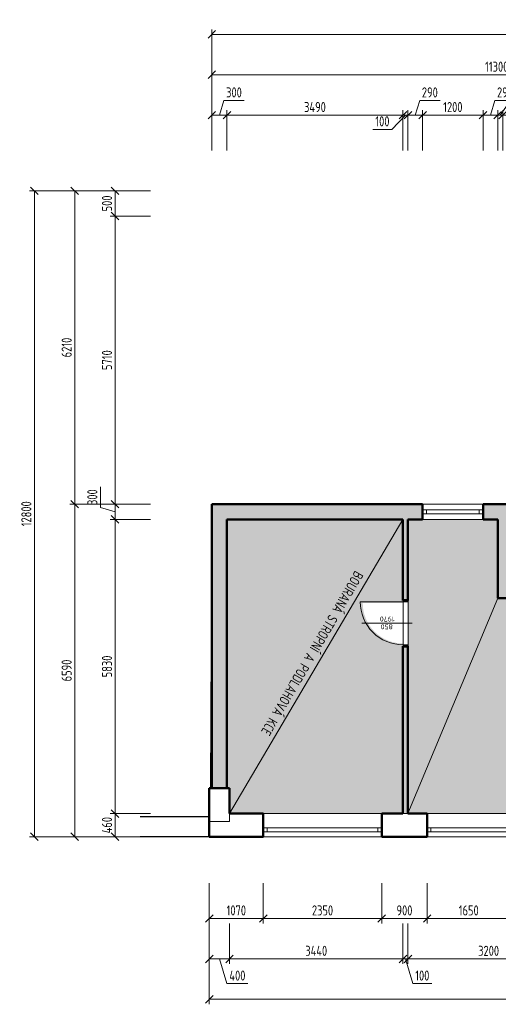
# Model space of a CAD drawing. Header units: millimetres. Extents: x 5450 to 824849, y -109713 to 33478.
# Tile 12 of 21: x 776674 to 786168, y -83835 to -64324. Entities that reach past the tile are written whole.
import ezdxf
from ezdxf.enums import TextEntityAlignment as Align

# ---------------------------------------------------------------- set-up
doc = ezdxf.new("R2010")
doc.units = ezdxf.units.MM
doc.layers.get('Defpoints').update_dxf_attribs({"color": 8})
for name, color, linetype, lineweight, true_color in [('B_pohled', 7, 'Continuous', 18, 0xe07000), ('B_rozhraní', 7, 'Continuous', 13, 0xe07000), ('B_výplně otvorů', 7, 'Continuous', 18, 0xe07000), ('B_řez', 7, 'Continuous', 50, 0xe07000), ('B_šrafy', 7, 'Continuous', 5, 0xe07000)]:
    doc.layers.add(name, color=color, linetype=linetype, lineweight=lineweight, true_color=true_color)
doc.layers.add('S_kóty_100', color=162, linetype='Continuous', lineweight=13)
doc.layers.add('S_tlustá', color=220, linetype='Continuous', lineweight=25)
doc.styles.get("Standard").update_dxf_attribs({"font": 'isocpeur.ttf', "width": 0.75})
doc.dimstyles.new('M 1-100', dxfattribs={"dimscale": 100, "dimtxt": 2, "dimasz": 1.5, "dimexe": 1, "dimexo": 3, "dimgap": 0.6, "dimtad": 1, "dimdec": 0, "dimrnd": 5, "dimdsep": 46, "dimtxsty": 'Standard', "dimblk": 'OBLIQUE', "dimcen": 0.09, "dimclrd": 256, "dimclre": 256, "dimclrt": 256, "dimadec": 0, "dimazin": 0, "dimtfac": 1, "dimtdec": 0, "dimtmove": 1, "dimatfit": 3, "dimldrblk": 'OBLIQUE', "dimfxl": 0, "dimtolj": 1, "dimtzin": 0, "dimlwd": -1, "dimlwe": -1, "dimarcsym": 0})

# ---------------------------------------------------------------- blocks, each defined once
blk = doc.blocks.new('*U14')
at = {"color": 0}
for p, q in [((0, 75), (1650, 75)), ((0, 75), (0, 0)), ((0, 0), (1650, 0)), ((75, 75), (75, 0)), ((1575, 0), (1575, 75)), ((1650, 0), (1650, 75))]:
    blk.add_line(p, q, dxfattribs=at)
blk = doc.blocks.new('*U13')
at = {"color": 0}
for p, q in [((0, 75), (2350, 75)), ((0, 75), (0, 0)), ((0, 0), (2350, 0)), ((75, 75), (75, 0)), ((2275, 0), (2275, 75)), ((2350, 0), (2350, 75))]:
    blk.add_line(p, q, dxfattribs=at)
blk = doc.blocks.new('*U12')
at = {"color": 0}
for p, q in [((0, 75), (1200, 75)), ((0, 75), (0, 0)), ((0, 0), (1200, 0)), ((75, 75), (75, 0)), ((1125, 0), (1125, 75)), ((1200, 0), (1200, 75))]:
    blk.add_line(p, q, dxfattribs=at)
blk = doc.blocks.new('*U284')
for p, q in [((0, -78), (0, 921)), ((-475, 100), (-475, 0)), ((475, 100), (475, 0))]:
    blk.add_line(p, q)
at = {"linetype": 'ByBlock'}
for p, q in [((425, 100), (425, 950)), ((-425, 100), (-475, 100)), ((-425, 0), (-475, 0)), ((-425, 100), (-425, 0)), ((425, 0), (425, 100)), ((475, 100), (425, 100)), ((475, 0), (425, 0))]:
    blk.add_line(p, q, dxfattribs=at)
at = {"linetype": 'Continuous'}
for p, q in [((425, 100), (-425, 100)), ((425, 0), (-425, 0))]:
    blk.add_line(p, q, dxfattribs=at)
at = {"linetype": 'ByBlock'}
blk.add_arc((425, 100), 850, 90, 180, dxfattribs=at)
at = {"flags": 8}
blk.add_attdef('SIRKA', text='', height=100, rotation=90, dxfattribs=at).set_placement((13, 423), align=Align.BOTTOM_CENTER)
blk.add_attdef('VYSKA', text='', height=100, rotation=90, dxfattribs=at).set_placement((35, 415), align=Align.TOP_CENTER)
blk = doc.blocks.new('_Oblique')
at = {"color": 0, "linetype": 'ByBlock', "lineweight": -2}
blk.add_line((-0.5, -0.5), (0.5, 0.5), dxfattribs=at)
blk = doc.blocks.new('*D172')
at = {"layer": 'Defpoints', "color": 0, "lineweight": 18, "transparency": 16777216}
for p in [(784756, -80515), (786406, -80515), (784756, -82135)]:
    blk.add_point(p, dxfattribs=at)
at = {"layer": 'S_kóty_100', "transparency": 16777216}
for p, q in [((784756, -81435), (784756, -82235)), ((786406, -81435), (786406, -82235)), ((786406, -82135), (784756, -82135))]:
    blk.add_line(p, q, dxfattribs=at)
at = {"layer": 'S_kóty_100', "transparency": 16777216, "xscale": 150, "yscale": 150, "zscale": 150, "rotation": 180}
blk.add_blockref('_Oblique', (784756, -82135), dxfattribs=at)
at = {"layer": 'S_kóty_100', "transparency": 16777216, "xscale": 150, "yscale": 150, "zscale": 150}
blk.add_blockref('_Oblique', (786406, -82135), dxfattribs=at)
at = {"layer": 'S_kóty_100', "transparency": 16777216, "insert": (785581, -81975), "char_height": 200, "attachment_point": 5}
blk.add_mtext('\\A1;1650', dxfattribs=at)
blk = doc.blocks.new('*D173')
at = {"layer": 'Defpoints', "color": 0, "lineweight": 18, "transparency": 16777216}
for p in [(783856, -80515), (784756, -80515), (783856, -82135)]:
    blk.add_point(p, dxfattribs=at)
at = {"layer": 'S_kóty_100', "transparency": 16777216}
for p, q in [((783856, -81435), (783856, -82235)), ((784756, -81435), (784756, -82235)), ((784756, -82135), (783856, -82135))]:
    blk.add_line(p, q, dxfattribs=at)
at = {"layer": 'S_kóty_100', "transparency": 16777216, "xscale": 150, "yscale": 150, "zscale": 150, "rotation": 180}
blk.add_blockref('_Oblique', (783856, -82135), dxfattribs=at)
at = {"layer": 'S_kóty_100', "transparency": 16777216, "xscale": 150, "yscale": 150, "zscale": 150}
blk.add_blockref('_Oblique', (784756, -82135), dxfattribs=at)
at = {"layer": 'S_kóty_100', "transparency": 16777216, "insert": (784306, -81975), "char_height": 200, "attachment_point": 5}
blk.add_mtext('\\A1;900', dxfattribs=at)
blk = doc.blocks.new('*D174')
at = {"layer": 'Defpoints', "color": 0, "lineweight": 18, "transparency": 16777216}
for p in [(781506, -80515), (783856, -80515), (781506, -82135)]:
    blk.add_point(p, dxfattribs=at)
at = {"layer": 'S_kóty_100', "transparency": 16777216}
for p, q in [((781506, -81435), (781506, -82235)), ((783856, -81435), (783856, -82235)), ((783856, -82135), (781506, -82135))]:
    blk.add_line(p, q, dxfattribs=at)
at = {"layer": 'S_kóty_100', "transparency": 16777216, "xscale": 150, "yscale": 150, "zscale": 150, "rotation": 180}
blk.add_blockref('_Oblique', (781506, -82135), dxfattribs=at)
at = {"layer": 'S_kóty_100', "transparency": 16777216, "xscale": 150, "yscale": 150, "zscale": 150}
blk.add_blockref('_Oblique', (783856, -82135), dxfattribs=at)
at = {"layer": 'S_kóty_100', "transparency": 16777216, "insert": (782681, -81975), "char_height": 200, "attachment_point": 5}
blk.add_mtext('\\A1;2350', dxfattribs=at)
blk = doc.blocks.new('*D175')
at = {"layer": 'Defpoints', "color": 0, "lineweight": 18, "transparency": 16777216}
for p in [(780436, -80515), (781506, -80515), (780436, -82135)]:
    blk.add_point(p, dxfattribs=at)
at = {"layer": 'S_kóty_100', "transparency": 16777216}
for p, q in [((780436, -81435), (780436, -82235)), ((781506, -81435), (781506, -82235)), ((781506, -82135), (780436, -82135))]:
    blk.add_line(p, q, dxfattribs=at)
at = {"layer": 'S_kóty_100', "transparency": 16777216, "xscale": 150, "yscale": 150, "zscale": 150, "rotation": 180}
blk.add_blockref('_Oblique', (780436, -82135), dxfattribs=at)
at = {"layer": 'S_kóty_100', "transparency": 16777216, "xscale": 150, "yscale": 150, "zscale": 150}
blk.add_blockref('_Oblique', (781506, -82135), dxfattribs=at)
at = {"layer": 'S_kóty_100', "transparency": 16777216, "insert": (780971, -81975), "char_height": 200, "attachment_point": 5}
blk.add_mtext('\\A1;1070', dxfattribs=at)
blk = doc.blocks.new('*D182')
at = {"layer": 'Defpoints', "color": 0, "lineweight": 18, "transparency": 16777216}
for p in [(784376, -80055), (787576, -80055), (784376, -82935)]:
    blk.add_point(p, dxfattribs=at)
at = {"layer": 'S_kóty_100', "transparency": 16777216}
for p, q in [((784376, -82235), (784376, -83035)), ((787576, -82235), (787576, -83035)), ((787576, -82935), (784376, -82935))]:
    blk.add_line(p, q, dxfattribs=at)
at = {"layer": 'S_kóty_100', "transparency": 16777216, "xscale": 150, "yscale": 150, "zscale": 150, "rotation": 180}
blk.add_blockref('_Oblique', (784376, -82935), dxfattribs=at)
at = {"layer": 'S_kóty_100', "transparency": 16777216, "xscale": 150, "yscale": 150, "zscale": 150}
blk.add_blockref('_Oblique', (787576, -82935), dxfattribs=at)
at = {"layer": 'S_kóty_100', "transparency": 16777216, "insert": (785976, -82775), "char_height": 200, "attachment_point": 5}
blk.add_mtext('\\A1;3200', dxfattribs=at)
blk = doc.blocks.new('*D183')
at = {"layer": 'Defpoints', "color": 0, "lineweight": 18, "transparency": 16777216}
for p in [(784276, -80055), (784376, -80055), (784276, -82935)]:
    blk.add_point(p, dxfattribs=at)
at = {"layer": 'S_kóty_100', "transparency": 16777216}
for p, q in [((784276, -82235), (784276, -83035)), ((784376, -82235), (784376, -83035)), ((784276, -82935), (784126, -82935)), ((784376, -82935), (784276, -82935)), ((784376, -82935), (784276, -82935)), ((784326, -82935), (784473, -83425)), ((784376, -82935), (784526, -82935)), ((784473, -83425), (784848, -83425))]:
    blk.add_line(p, q, dxfattribs=at)
at = {"layer": 'S_kóty_100', "transparency": 16777216, "xscale": 150, "yscale": 150, "zscale": 150}
blk.add_blockref('_Oblique', (784276, -82935), dxfattribs=at)
at = {"layer": 'S_kóty_100', "transparency": 16777216, "xscale": 150, "yscale": 150, "zscale": 150, "rotation": 180}
blk.add_blockref('_Oblique', (784376, -82935), dxfattribs=at)
at = {"layer": 'S_kóty_100', "transparency": 16777216, "insert": (784660, -83265), "char_height": 200, "attachment_point": 5}
blk.add_mtext('\\A1;100', dxfattribs=at)
blk = doc.blocks.new('*D184')
at = {"layer": 'Defpoints', "color": 0, "lineweight": 18, "transparency": 16777216}
for p in [(780836, -80055), (784276, -80055), (780836, -82935)]:
    blk.add_point(p, dxfattribs=at)
at = {"layer": 'S_kóty_100', "transparency": 16777216}
for p, q in [((780836, -82235), (780836, -83035)), ((784276, -82235), (784276, -83035)), ((784276, -82935), (780836, -82935))]:
    blk.add_line(p, q, dxfattribs=at)
at = {"layer": 'S_kóty_100', "transparency": 16777216, "xscale": 150, "yscale": 150, "zscale": 150, "rotation": 180}
blk.add_blockref('_Oblique', (780836, -82935), dxfattribs=at)
at = {"layer": 'S_kóty_100', "transparency": 16777216, "xscale": 150, "yscale": 150, "zscale": 150}
blk.add_blockref('_Oblique', (784276, -82935), dxfattribs=at)
at = {"layer": 'S_kóty_100', "transparency": 16777216, "insert": (782556, -82775), "char_height": 200, "attachment_point": 5}
blk.add_mtext('\\A1;3440', dxfattribs=at)
blk = doc.blocks.new('*D185')
at = {"layer": 'Defpoints', "color": 0, "lineweight": 18, "transparency": 16777216}
for p in [(780836, -80055), (780436, -80515), (780436, -82935)]:
    blk.add_point(p, dxfattribs=at)
at = {"layer": 'S_kóty_100', "transparency": 16777216}
for p, q in [((780436, -82235), (780436, -83035)), ((780836, -82235), (780836, -83035)), ((780836, -82935), (780436, -82935)), ((780636, -82935), (780783, -83425)), ((780783, -83425), (781203, -83425))]:
    blk.add_line(p, q, dxfattribs=at)
at = {"layer": 'S_kóty_100', "transparency": 16777216, "xscale": 150, "yscale": 150, "zscale": 150, "rotation": 180}
blk.add_blockref('_Oblique', (780436, -82935), dxfattribs=at)
at = {"layer": 'S_kóty_100', "transparency": 16777216, "xscale": 150, "yscale": 150, "zscale": 150}
blk.add_blockref('_Oblique', (780836, -82935), dxfattribs=at)
at = {"layer": 'S_kóty_100', "transparency": 16777216, "insert": (780993, -83265), "char_height": 200, "attachment_point": 5}
blk.add_mtext('\\A1;400', dxfattribs=at)
blk = doc.blocks.new('*D186')
at = {"layer": 'Defpoints', "color": 0, "lineweight": 18, "transparency": 16777216}
for p in [(780436, -80515), (795636, -80515), (780436, -83735)]:
    blk.add_point(p, dxfattribs=at)
at = {"layer": 'S_kóty_100', "transparency": 16777216}
for p, q in [((780436, -83035), (780436, -83835)), ((795636, -83035), (795636, -83835)), ((795636, -83735), (780436, -83735))]:
    blk.add_line(p, q, dxfattribs=at)
at = {"layer": 'S_kóty_100', "transparency": 16777216, "xscale": 150, "yscale": 150, "zscale": 150, "rotation": 180}
blk.add_blockref('_Oblique', (780436, -83735), dxfattribs=at)
at = {"layer": 'S_kóty_100', "transparency": 16777216, "xscale": 150, "yscale": 150, "zscale": 150}
blk.add_blockref('_Oblique', (795636, -83735), dxfattribs=at)
at = {"layer": 'S_kóty_100', "transparency": 16777216, "insert": (788036, -83575), "char_height": 200, "attachment_point": 5}
blk.add_mtext('\\A1;15200', dxfattribs=at)
blk = doc.blocks.new('*D187')
at = {"layer": 'Defpoints', "color": 0, "lineweight": 18, "transparency": 16777216}
for p in [(778566, -80055), (780836, -80055), (780436, -80515)]:
    blk.add_point(p, dxfattribs=at)
at = {"layer": 'S_kóty_100', "transparency": 16777216}
for p, q in [((779266, -80055), (778466, -80055)), ((778566, -80515), (778566, -80055)), ((779266, -80515), (778466, -80515))]:
    blk.add_line(p, q, dxfattribs=at)
at = {"layer": 'S_kóty_100', "transparency": 16777216, "xscale": 150, "yscale": 150, "zscale": 150}
for p, rotation in [((778566, -80055), 90), ((778566, -80515), 270)]:
    blk.add_blockref('_Oblique', p, dxfattribs=dict(at, rotation=rotation))
at = {"layer": 'S_kóty_100', "transparency": 16777216, "insert": (778406, -80285), "char_height": 200, "attachment_point": 5, "rotation": 90}
blk.add_mtext('\\A1;460', dxfattribs=at)
blk = doc.blocks.new('*D188')
at = {"layer": 'Defpoints', "color": 0, "lineweight": 18, "transparency": 16777216}
for p in [(778566, -74225), (780786, -74225), (780836, -80055)]:
    blk.add_point(p, dxfattribs=at)
at = {"layer": 'S_kóty_100', "transparency": 16777216}
for p, q in [((779266, -74225), (778466, -74225)), ((778566, -80055), (778566, -74225)), ((779266, -80055), (778466, -80055))]:
    blk.add_line(p, q, dxfattribs=at)
at = {"layer": 'S_kóty_100', "transparency": 16777216, "xscale": 150, "yscale": 150, "zscale": 150}
for p, rotation in [((778566, -74225), 90), ((778566, -80055), 270)]:
    blk.add_blockref('_Oblique', p, dxfattribs=dict(at, rotation=rotation))
at = {"layer": 'S_kóty_100', "transparency": 16777216, "insert": (778406, -77140), "char_height": 200, "attachment_point": 5, "rotation": 90}
blk.add_mtext('\\A1;5830', dxfattribs=at)
blk = doc.blocks.new('*D189')
at = {"layer": 'Defpoints', "color": 0, "lineweight": 18, "transparency": 16777216}
for p in [(778566, -73925), (780486, -73925), (780786, -74225)]:
    blk.add_point(p, dxfattribs=at)
at = {"layer": 'S_kóty_100', "transparency": 16777216}
for p, q in [((778276, -73988), (778276, -73583)), ((779266, -73925), (778466, -73925)), ((778566, -74225), (778566, -73925)), ((778566, -74075), (778276, -73988)), ((779266, -74225), (778466, -74225))]:
    blk.add_line(p, q, dxfattribs=at)
at = {"layer": 'S_kóty_100', "transparency": 16777216, "xscale": 150, "yscale": 150, "zscale": 150}
for p, rotation in [((778566, -73925), 90), ((778566, -74225), 270)]:
    blk.add_blockref('_Oblique', p, dxfattribs=dict(at, rotation=rotation))
at = {"layer": 'S_kóty_100', "transparency": 16777216, "insert": (778116, -73785), "char_height": 200, "attachment_point": 5, "rotation": 90}
blk.add_mtext('\\A1;300', dxfattribs=at)
blk = doc.blocks.new('*D190')
at = {"layer": 'Defpoints', "color": 0, "lineweight": 18, "transparency": 16777216}
for p in [(778566, -68215), (793286, -68215), (780486, -73925)]:
    blk.add_point(p, dxfattribs=at)
at = {"layer": 'S_kóty_100', "transparency": 16777216}
for p, q in [((779266, -68215), (778466, -68215)), ((778566, -73925), (778566, -68215)), ((779266, -73925), (778466, -73925))]:
    blk.add_line(p, q, dxfattribs=at)
at = {"layer": 'S_kóty_100', "transparency": 16777216, "xscale": 150, "yscale": 150, "zscale": 150}
for p, rotation in [((778566, -68215), 90), ((778566, -73925), 270)]:
    blk.add_blockref('_Oblique', p, dxfattribs=dict(at, rotation=rotation))
at = {"layer": 'S_kóty_100', "transparency": 16777216, "insert": (778406, -71070), "char_height": 200, "attachment_point": 5, "rotation": 90}
blk.add_mtext('\\A1;5710', dxfattribs=at)
blk = doc.blocks.new('*D191')
at = {"layer": 'Defpoints', "color": 0, "lineweight": 18, "transparency": 16777216}
for p in [(778566, -67715), (791786, -67715), (793286, -68215)]:
    blk.add_point(p, dxfattribs=at)
at = {"layer": 'S_kóty_100', "transparency": 16777216}
for p, q in [((779266, -67715), (778466, -67715)), ((778566, -68215), (778566, -67715)), ((779266, -68215), (778466, -68215))]:
    blk.add_line(p, q, dxfattribs=at)
at = {"layer": 'S_kóty_100', "transparency": 16777216, "xscale": 150, "yscale": 150, "zscale": 150}
for p, rotation in [((778566, -67715), 90), ((778566, -68215), 270)]:
    blk.add_blockref('_Oblique', p, dxfattribs=dict(at, rotation=rotation))
at = {"layer": 'S_kóty_100', "transparency": 16777216, "insert": (778406, -67965), "char_height": 200, "attachment_point": 5, "rotation": 90}
blk.add_mtext('\\A1;500', dxfattribs=at)
blk = doc.blocks.new('*D192')
at = {"layer": 'Defpoints', "color": 0, "lineweight": 18, "transparency": 16777216}
for p in [(777766, -73925), (780486, -73925), (780436, -80515)]:
    blk.add_point(p, dxfattribs=at)
at = {"layer": 'S_kóty_100', "transparency": 16777216}
for p, q in [((778466, -73925), (777666, -73925)), ((777766, -80515), (777766, -73925)), ((778466, -80515), (777666, -80515))]:
    blk.add_line(p, q, dxfattribs=at)
at = {"layer": 'S_kóty_100', "transparency": 16777216, "xscale": 150, "yscale": 150, "zscale": 150}
for p, rotation in [((777766, -73925), 90), ((777766, -80515), 270)]:
    blk.add_blockref('_Oblique', p, dxfattribs=dict(at, rotation=rotation))
at = {"layer": 'S_kóty_100', "transparency": 16777216, "insert": (777606, -77220), "char_height": 200, "attachment_point": 5, "rotation": 90}
blk.add_mtext('\\A1;6590', dxfattribs=at)
blk = doc.blocks.new('*D193')
at = {"layer": 'Defpoints', "color": 0, "lineweight": 18, "transparency": 16777216}
for p in [(777766, -67715), (791786, -67715), (780486, -73925)]:
    blk.add_point(p, dxfattribs=at)
at = {"layer": 'S_kóty_100', "transparency": 16777216}
for p, q in [((778466, -67715), (777666, -67715)), ((777766, -73925), (777766, -67715)), ((778466, -73925), (777666, -73925))]:
    blk.add_line(p, q, dxfattribs=at)
at = {"layer": 'S_kóty_100', "transparency": 16777216, "xscale": 150, "yscale": 150, "zscale": 150}
for p, rotation in [((777766, -67715), 90), ((777766, -73925), 270)]:
    blk.add_blockref('_Oblique', p, dxfattribs=dict(at, rotation=rotation))
at = {"layer": 'S_kóty_100', "transparency": 16777216, "insert": (777606, -70820), "char_height": 200, "attachment_point": 5, "rotation": 90}
blk.add_mtext('\\A1;6210', dxfattribs=at)
blk = doc.blocks.new('*D194')
at = {"layer": 'Defpoints', "color": 0, "lineweight": 18, "transparency": 16777216}
for p in [(776966, -67715), (791786, -67715), (780436, -80515)]:
    blk.add_point(p, dxfattribs=at)
at = {"layer": 'S_kóty_100', "transparency": 16777216}
for p, q in [((777666, -67715), (776866, -67715)), ((776966, -80515), (776966, -67715)), ((777666, -80515), (776866, -80515))]:
    blk.add_line(p, q, dxfattribs=at)
at = {"layer": 'S_kóty_100', "transparency": 16777216, "xscale": 150, "yscale": 150, "zscale": 150}
for p, rotation in [((776966, -67715), 90), ((776966, -80515), 270)]:
    blk.add_blockref('_Oblique', p, dxfattribs=dict(at, rotation=rotation))
at = {"layer": 'S_kóty_100', "transparency": 16777216, "insert": (776806, -74115), "char_height": 200, "attachment_point": 5, "rotation": 90}
blk.add_mtext('\\A1;12800', dxfattribs=at)
blk = doc.blocks.new('*D137')
at = {"layer": 'Defpoints', "color": 0, "lineweight": 18, "transparency": 16777216}
for p in [(786156, -66215), (786156, -74225), (786256, -74225)]:
    blk.add_point(p, dxfattribs=at)
at = {"layer": 'S_kóty_100', "transparency": 16777216}
for p, q in [((786206, -66215), (786552, -65723)), ((786552, -65723), (786927, -65723)), ((786156, -66915), (786156, -66115)), ((786256, -66915), (786256, -66115)), ((786156, -66215), (786006, -66215)), ((786256, -66215), (786156, -66215)), ((786256, -66215), (786156, -66215)), ((786256, -66215), (786406, -66215))]:
    blk.add_line(p, q, dxfattribs=at)
at = {"layer": 'S_kóty_100', "transparency": 16777216, "xscale": 150, "yscale": 150, "zscale": 150}
blk.add_blockref('_Oblique', (786156, -66215), dxfattribs=at)
at = {"layer": 'S_kóty_100', "transparency": 16777216, "xscale": 150, "yscale": 150, "zscale": 150, "rotation": 180}
blk.add_blockref('_Oblique', (786256, -66215), dxfattribs=at)
at = {"layer": 'S_kóty_100', "transparency": 16777216, "insert": (786739, -65563), "char_height": 200, "attachment_point": 5}
blk.add_mtext('\\A1;100', dxfattribs=at)
blk = doc.blocks.new('*D138')
at = {"layer": 'Defpoints', "color": 0, "lineweight": 18, "transparency": 16777216}
for p in [(785866, -66215), (785866, -74225), (786156, -74225)]:
    blk.add_point(p, dxfattribs=at)
at = {"layer": 'S_kóty_100', "transparency": 16777216}
for p, q in [((786011, -66215), (786098, -65925)), ((786098, -65925), (786503, -65925)), ((785866, -66915), (785866, -66115)), ((786156, -66915), (786156, -66115)), ((786156, -66215), (785866, -66215))]:
    blk.add_line(p, q, dxfattribs=at)
at = {"layer": 'S_kóty_100', "transparency": 16777216, "xscale": 150, "yscale": 150, "zscale": 150, "rotation": 180}
blk.add_blockref('_Oblique', (785866, -66215), dxfattribs=at)
at = {"layer": 'S_kóty_100', "transparency": 16777216, "xscale": 150, "yscale": 150, "zscale": 150}
blk.add_blockref('_Oblique', (786156, -66215), dxfattribs=at)
at = {"layer": 'S_kóty_100', "transparency": 16777216, "insert": (786300, -65765), "char_height": 200, "attachment_point": 5}
blk.add_mtext('\\A1;290', dxfattribs=at)
blk = doc.blocks.new('*D139')
at = {"layer": 'Defpoints', "color": 0, "lineweight": 18, "transparency": 16777216}
for p in [(784666, -66215), (784666, -74225), (785866, -74225)]:
    blk.add_point(p, dxfattribs=at)
at = {"layer": 'S_kóty_100', "transparency": 16777216}
for p, q in [((784666, -66915), (784666, -66115)), ((785866, -66915), (785866, -66115)), ((785866, -66215), (784666, -66215))]:
    blk.add_line(p, q, dxfattribs=at)
at = {"layer": 'S_kóty_100', "transparency": 16777216, "xscale": 150, "yscale": 150, "zscale": 150, "rotation": 180}
blk.add_blockref('_Oblique', (784666, -66215), dxfattribs=at)
at = {"layer": 'S_kóty_100', "transparency": 16777216, "xscale": 150, "yscale": 150, "zscale": 150}
blk.add_blockref('_Oblique', (785866, -66215), dxfattribs=at)
at = {"layer": 'S_kóty_100', "transparency": 16777216, "insert": (785266, -66055), "char_height": 200, "attachment_point": 5}
blk.add_mtext('\\A1;1200', dxfattribs=at)
blk = doc.blocks.new('*D140')
at = {"layer": 'Defpoints', "color": 0, "lineweight": 18, "transparency": 16777216}
for p in [(784376, -66215), (784376, -74225), (784666, -74225)]:
    blk.add_point(p, dxfattribs=at)
at = {"layer": 'S_kóty_100', "transparency": 16777216}
for p, q in [((784521, -66215), (784608, -65925)), ((784608, -65925), (785013, -65925)), ((784376, -66915), (784376, -66115)), ((784666, -66915), (784666, -66115)), ((784666, -66215), (784376, -66215))]:
    blk.add_line(p, q, dxfattribs=at)
at = {"layer": 'S_kóty_100', "transparency": 16777216, "xscale": 150, "yscale": 150, "zscale": 150, "rotation": 180}
blk.add_blockref('_Oblique', (784376, -66215), dxfattribs=at)
at = {"layer": 'S_kóty_100', "transparency": 16777216, "xscale": 150, "yscale": 150, "zscale": 150}
blk.add_blockref('_Oblique', (784666, -66215), dxfattribs=at)
at = {"layer": 'S_kóty_100', "transparency": 16777216, "insert": (784810, -65765), "char_height": 200, "attachment_point": 5}
blk.add_mtext('\\A1;290', dxfattribs=at)
blk = doc.blocks.new('*D141')
at = {"layer": 'Defpoints', "color": 0, "lineweight": 18, "transparency": 16777216}
for p in [(784276, -66215), (784276, -74225), (784376, -74225)]:
    blk.add_point(p, dxfattribs=at)
at = {"layer": 'S_kóty_100', "transparency": 16777216}
for p, q in [((784276, -66915), (784276, -66115)), ((784376, -66915), (784376, -66115)), ((784326, -66215), (784056, -66498)), ((784276, -66215), (784126, -66215)), ((784376, -66215), (784276, -66215)), ((784376, -66215), (784276, -66215)), ((784376, -66215), (784526, -66215)), ((784056, -66498), (783681, -66498))]:
    blk.add_line(p, q, dxfattribs=at)
at = {"layer": 'S_kóty_100', "transparency": 16777216, "xscale": 150, "yscale": 150, "zscale": 150}
blk.add_blockref('_Oblique', (784276, -66215), dxfattribs=at)
at = {"layer": 'S_kóty_100', "transparency": 16777216, "xscale": 150, "yscale": 150, "zscale": 150, "rotation": 180}
blk.add_blockref('_Oblique', (784376, -66215), dxfattribs=at)
at = {"layer": 'S_kóty_100', "transparency": 16777216, "insert": (783869, -66338), "char_height": 200, "attachment_point": 5}
blk.add_mtext('\\A1;100', dxfattribs=at)
blk = doc.blocks.new('*D142')
at = {"layer": 'Defpoints', "color": 0, "lineweight": 18, "transparency": 16777216}
for p in [(780786, -66215), (780786, -74225), (784276, -74225)]:
    blk.add_point(p, dxfattribs=at)
at = {"layer": 'S_kóty_100', "transparency": 16777216}
for p, q in [((780786, -66915), (780786, -66115)), ((784276, -66915), (784276, -66115)), ((784276, -66215), (780786, -66215))]:
    blk.add_line(p, q, dxfattribs=at)
at = {"layer": 'S_kóty_100', "transparency": 16777216, "xscale": 150, "yscale": 150, "zscale": 150, "rotation": 180}
blk.add_blockref('_Oblique', (780786, -66215), dxfattribs=at)
at = {"layer": 'S_kóty_100', "transparency": 16777216, "xscale": 150, "yscale": 150, "zscale": 150}
blk.add_blockref('_Oblique', (784276, -66215), dxfattribs=at)
at = {"layer": 'S_kóty_100', "transparency": 16777216, "insert": (782531, -66055), "char_height": 200, "attachment_point": 5}
blk.add_mtext('\\A1;3490', dxfattribs=at)
blk = doc.blocks.new('*D143')
at = {"layer": 'Defpoints', "color": 0, "lineweight": 18, "transparency": 16777216}
for p in [(780486, -66215), (780486, -73925), (780786, -74225)]:
    blk.add_point(p, dxfattribs=at)
at = {"layer": 'S_kóty_100', "transparency": 16777216}
for p, q in [((780636, -66215), (780723, -65925)), ((780723, -65925), (781128, -65925)), ((780486, -66915), (780486, -66115)), ((780786, -66915), (780786, -66115)), ((780786, -66215), (780486, -66215))]:
    blk.add_line(p, q, dxfattribs=at)
at = {"layer": 'S_kóty_100', "transparency": 16777216, "xscale": 150, "yscale": 150, "zscale": 150, "rotation": 180}
blk.add_blockref('_Oblique', (780486, -66215), dxfattribs=at)
at = {"layer": 'S_kóty_100', "transparency": 16777216, "xscale": 150, "yscale": 150, "zscale": 150}
blk.add_blockref('_Oblique', (780786, -66215), dxfattribs=at)
at = {"layer": 'S_kóty_100', "transparency": 16777216, "insert": (780925, -65765), "char_height": 200, "attachment_point": 5}
blk.add_mtext('\\A1;300', dxfattribs=at)
blk = doc.blocks.new('*D146')
at = {"layer": 'Defpoints', "color": 0, "lineweight": 18, "transparency": 16777216}
for p in [(780486, -65415), (791786, -68215), (780486, -73925)]:
    blk.add_point(p, dxfattribs=at)
at = {"layer": 'S_kóty_100', "transparency": 16777216}
for p, q in [((780486, -66115), (780486, -65315)), ((791786, -66115), (791786, -65315)), ((791786, -65415), (780486, -65415))]:
    blk.add_line(p, q, dxfattribs=at)
at = {"layer": 'S_kóty_100', "transparency": 16777216, "xscale": 150, "yscale": 150, "zscale": 150, "rotation": 180}
blk.add_blockref('_Oblique', (780486, -65415), dxfattribs=at)
at = {"layer": 'S_kóty_100', "transparency": 16777216, "xscale": 150, "yscale": 150, "zscale": 150}
blk.add_blockref('_Oblique', (791786, -65415), dxfattribs=at)
at = {"layer": 'S_kóty_100', "transparency": 16777216, "insert": (786136, -65255), "char_height": 200, "attachment_point": 5}
blk.add_mtext('\\A1;11300', dxfattribs=at)
blk = doc.blocks.new('*D147')
at = {"layer": 'Defpoints', "color": 0, "lineweight": 18, "transparency": 16777216}
for p in [(780486, -64615), (795936, -68235), (780486, -73925)]:
    blk.add_point(p, dxfattribs=at)
at = {"layer": 'S_kóty_100', "transparency": 16777216}
for p, q in [((780486, -65315), (780486, -64515)), ((795936, -65315), (795936, -64515)), ((795936, -64615), (780486, -64615))]:
    blk.add_line(p, q, dxfattribs=at)
at = {"layer": 'S_kóty_100', "transparency": 16777216, "xscale": 150, "yscale": 150, "zscale": 150, "rotation": 180}
blk.add_blockref('_Oblique', (780486, -64615), dxfattribs=at)
at = {"layer": 'S_kóty_100', "transparency": 16777216, "xscale": 150, "yscale": 150, "zscale": 150}
blk.add_blockref('_Oblique', (795936, -64615), dxfattribs=at)
at = {"layer": 'S_kóty_100', "transparency": 16777216, "insert": (788211, -64455), "char_height": 200, "attachment_point": 5}
blk.add_mtext('\\A1;15450', dxfattribs=at)

msp = doc.modelspace()

# ---------------------------------------------------------------- hatches: boundary and pattern name
at = {"layer": 'B_šrafy'}
h = msp.add_hatch(dxfattribs=at)
h.set_pattern_fill('AR-SAND', color=256, scale=50, angle=180)
h.set_pattern_definition([(217.5, (910833.1, -50628.33), (3.14967, -96.34119), [0, -76, 0, -85, 0, -81.25]), (187.5, (910833.1, -50628.33), (-88.48884, -141.1073), [0, -41, 0, -68.5, 0, -26.25]), (147.5, (910894.6, -50628.33), (-155.707093, -0.282953), [0, -25, 0, -90, 0, -117.5]), (137.5, (910894.6, -50628.33), (-150.30633, -43.88378), [0, -12.5, 0, -59, 0, -67.5])])
h.paths.add_polyline_path([(791885.6, -79715), (791985.6, -79715), (791985.6, -79165), (791885.6, -79165)])
h.paths.add_polyline_path([(792785.6, -74165), (793285.6, -74165), (793285.6, -73765), (792785.6, -73765), (792785.6, -73925)], flags=16)
h.paths.add_polyline_path([(792965.6, -68215), (793285.6, -68215), (793285.6, -67715), (792965.6, -67715)], flags=17)
h.paths.add_polyline_path([(792105.6, -68215), (792965.6, -68215), (792965.6, -67715), (792105.6, -67715)], flags=17)
h.paths.add_polyline_path([(791785.6, -68215), (792105.6, -68215), (792105.6, -67715), (791785.6, -67715)], flags=17)
h.paths.add_polyline_path([(780485.6, -79555), (780785.6, -79555), (780785.6, -74225), (784275.6, -74225), (784275.6, -75835), (784375.6, -75835), (784375.6, -74225), (784665.6, -74225), (784665.6, -73925), (780485.6, -73925)])
h.paths.add_polyline_path([(780429.6, -79555), (780829.6, -79555), (780835.6, -79555), (780785.6, -79555), (780485.6, -79555), (780435.6, -79555)])
h.paths.add_polyline_path([(784275.6, -80055), (784375.6, -80055), (784375.6, -76735), (784275.6, -76735)])
h.paths.add_polyline_path([(787575.6, -80055), (787675.6, -80055), (787675.6, -76735), (787575.6, -76735)])
h.paths.add_polyline_path([(786405.6, -79555), (786805.6, -79555)])
h.paths.add_polyline_path([(790475.6, -80055), (790575.6, -80055), (790575.6, -78465), (790725.6, -78465), (790725.6, -78365), (790575.6, -78365), (790575.6, -78325), (790475.6, -78325)])
h.paths.add_polyline_path([(793145.6, -78335), (793710.6, -78336.7), (793710.6, -78335)], flags=17)
h.paths.add_polyline_path([(793145.6, -78465), (793145.6, -78365), (791425.6, -78365), (791425.6, -78465), (791885.6, -78465), (791885.6, -78565), (791985.6, -78565), (791985.6, -78465)])
h.paths.add_polyline_path([(795510.6, -78342.3), (795935.6, -78343.6), (795935.6, -68235), (793585.6, -68235), (793585.6, -67715), (793285.6, -67715), (793285.6, -68215), (793285.6, -73765), (793285.6, -74165), (792785.6, -74165), (792785.6, -73925), (785865.6, -73925), (785865.6, -74225), (786155.6, -74225), (786155.6, -75785), (787575.6, -75785), (787575.6, -75835), (787675.6, -75835), (787675.6, -75785), (789705.6, -75785), (789705.6, -75685), (789305.6, -75685), (789305.6, -75285), (789205.6, -75285), (789205.6, -75685), (786255.6, -75685), (786255.6, -74225), (789205.6, -74225), (789205.6, -74585), (789305.6, -74585), (789305.6, -74225), (790995.6, -74225), (790995.6, -75685), (790405.6, -75685), (790405.6, -75785), (790995.6, -75785), (790995.6, -77275), (790475.6, -77275), (790475.6, -77425), (790575.6, -77425), (790575.6, -77375), (791095.6, -77375), (791095.6, -74225), (793145.6, -74225), (793145.6, -77435), (793585.6, -77435), (793585.6, -68535), (795635.6, -68535), (795635.6, -78335), (795510.6, -78335)])
h = msp.add_hatch(dxfattribs=at)
h.set_pattern_fill('AR-SAND', color=256, scale=100, angle=180)
h.set_pattern_definition([(217.5, (0, 0), (6.299336, -192.682377), [0, -152, 0, -170, 0, -162.5]), (187.5, (0, 0), (-176.97767, -282.21461), [0, -82, 0, -137, 0, -52.5]), (147.5, (123, -2e-14), (-311.414186, -0.565905), [0, -50, 0, -180, 0, -235]), (137.5, (123, -2e-14), (-300.61266, -87.76756), [0, -25, 0, -118, 0, -135])])
h.paths.add_polyline_path([(793585.6, -77435), (793245.6, -77435), (793245.6, -77485, -0.4142136), (794045.6, -78285), (793245.6, -78285), (793245.6, -78335), (793710.6, -78335), (795510.6, -78335), (795635.6, -78335), (795635.6, -68535), (793585.6, -68535)])
h.paths.add_polyline_path([(790575.6, -80055), (790905.6, -80055, -0.4142136), (790880.6, -80030), (790880.6, -79680, -0.4142136), (790905.6, -79655), (791455.6, -79655, -0.4142136), (791480.6, -79680), (791480.6, -80030, -0.4142136), (791455.6, -80055), (791785.6, -80055), (791785.6, -79715), (791885.6, -79715), (791885.6, -79165), (791985.6, -79165), (791985.6, -79715), (793145.6, -79715), (793145.6, -79243.6, -0.0469278), (792964.2, -79280.9, -0.0350472), (792864.1, -79284.8, -0.0524432), (792766.2, -79271.4, -0.0611158), (792674.4, -79236.6, -0.093573), (792602.2, -79179.3, -0.1203861), (792568.1, -79112.9, -0.0587096), (792565.4, -79090, -0.0765989), (792573.8, -79061.2, -0.0898711), (792596.5, -79017.2, -0.0727665), (792639.4, -78975.6, -0.0620458), (792700.2, -78942.3, -0.0618051), (792783.8, -78920.6, -0.0305378), (792832.9, -78917.2, -0.0675793), (792944.9, -78931.5, -0.0722847), (793040.7, -78972.7, -0.1122162), (793098.5, -79029.2, -0.1443721), (793116.5, -79090, -0.1443714), (793098.5, -79150.8, -0.1120981), (793040.7, -79207.3, -0.0723437), (792944.9, -79248.5, -0.0675793), (792832.9, -79262.8, -0.0305414), (792783.8, -79259.4, -0.0618009), (792700.2, -79237.7, -0.0620458), (792639.4, -79204.4, -0.0727013), (792596.5, -79162.9, -0.0899683), (792573.8, -79118.8, -0.07438), (792569.4, -79090, -0.0646096), (792568.7, -79064.7, -0.1163014), (792602.2, -79000.7, -0.0936581), (792674.4, -78943.4, -0.0611004), (792766.2, -78908.6, -0.0523971), (792864, -78895.2, -0.0350776), (792964.2, -78899.1, -0.0469278), (793145.6, -78936.4), (793145.6, -78665), (793145.6, -78465), (791985.6, -78465), (791985.6, -78565), (791885.6, -78565), (791885.6, -78465), (791425.6, -78465), (791375.6, -78465, -0.4142136), (790775.6, -79065), (790775.6, -78465), (790725.6, -78465), (790575.6, -78465)])
h.paths.add_polyline_path([(792672.7, -78996.1, -0.0941469), (792772.3, -78966, -0.1286068), (792920.1, -78988.2, -0.1623604), (792990.8, -79051.1, -0.1312382), (793001.2, -79090, -0.1312382), (792990.8, -79128.9, -0.1622332), (792920.2, -79191.7, -0.1286875), (792772.3, -79214, -0.0941291), (792672.7, -79183.9, -0.1584831), (792614.7, -79124.6, -0.1155841), (792606.6, -79090, -0.1154981), (792614.7, -79055.4, -0.1584831)], flags=16)
h.paths.add_polyline_path([(792957.9, -79090, -1), (792882.9, -79090, -1)], flags=0)
h.paths.add_polyline_path([(792944.4, -79090, -1), (792896.4, -79090, -1)], flags=0)
h.paths.add_polyline_path([(793093.3, -79090, -1), (793058.3, -79090, -1)], flags=16)
h.paths.add_polyline_path([(790575.6, -78275), (790575.6, -78325), (790575.6, -78365), (790725.6, -78365), (790775.6, -78365), (791375.6, -78365), (791425.6, -78365), (793145.6, -78365), (793145.6, -78335), (793145.6, -78285), (793145.6, -77485), (793145.6, -77435), (793145.6, -77255), (792145.6, -77255), (791645.6, -77255, -1), (791545.6, -77255), (791095.6, -77255), (791095.6, -77375), (790575.6, -77375), (790575.6, -77425), (790575.6, -77475)])
h.paths.add_polyline_path([(792145.6, -77255), (792645.6, -77255), (792645.6, -76985), (792145.6, -76985)])
h.paths.add_polyline_path([(792645.6, -77255), (793145.6, -77255), (793145.6, -76985), (792645.6, -76985)])
h.paths.add_polyline_path([(792645.6, -76965), (793145.6, -76965), (793145.6, -76715), (792645.6, -76715)])
h.paths.add_polyline_path([(792145.6, -76965), (792645.6, -76965), (792645.6, -76715), (792160.6, -76715), (792145.6, -76730)])
h.paths.add_polyline_path([(792645.6, -76675), (793145.6, -76675), (793145.6, -76445), (792645.6, -76445)])
h.paths.add_polyline_path([(792200.6, -76675), (792645.6, -76675), (792645.6, -76445), (792430.6, -76445)])
h.paths.add_polyline_path([(792758.9, -76385), (793145.6, -76385), (793145.6, -76175), (792702.7, -76175)])
h.paths.add_polyline_path([(792195.6, -76385), (792490.6, -76385), (792538.9, -76336.6), (792479.2, -76113.6), (792645.6, -76280), (792645.6, -76095), (792195.6, -76095)])
h.paths.add_polyline_path([(792538.9, -76336.6), (792490.6, -76385), (792645.6, -76385), (792645.6, -76280), (792479.2, -76113.6)], flags=17)
h.paths.add_polyline_path([(792762, -76396.4), (792702.2, -76173.4), (792780.6, -76095), (792645.6, -76095), (792645.6, -76280)])
h.paths.add_polyline_path([(792195.6, -76675), (792200.6, -76675), (792430.6, -76445), (792490.6, -76385), (792195.6, -76385)])
h.paths.add_polyline_path([(792645.6, -76445), (793145.6, -76445), (793145.6, -76385), (792758.9, -76385), (792762, -76396.4), (792750.6, -76385), (792645.6, -76385)])
h.paths.add_polyline_path([(792430.6, -76445), (792645.6, -76445), (792645.6, -76385), (792490.6, -76385)])
h.paths.add_polyline_path([(792702.2, -76173.4), (792702.7, -76175), (793145.6, -76175), (793145.6, -76095), (792780.6, -76095)])
h.paths.add_polyline_path([(792780.6, -76095), (793145.6, -76095), (793145.6, -75905), (792970.6, -75905)])
h.paths.add_polyline_path([(792970.6, -75905), (793145.6, -75905), (793145.6, -75805), (793070.6, -75805)])
h.paths.add_polyline_path([(792645.6, -76095), (792780.6, -76095), (793070.6, -75805), (792645.6, -75805)])
h.paths.add_polyline_path([(792195.6, -76095), (792645.6, -76095), (792645.6, -75805), (792195.6, -75805)])
h.paths.add_polyline_path([(792195.6, -75805), (792645.6, -75805), (792645.6, -75565, -0.414212), (792595.6, -75515), (792195.6, -75515)])
h.paths.add_polyline_path([(792645.6, -75805), (793070.6, -75805), (793145.6, -75730), (793145.6, -75515), (792695.6, -75515, -0.4142151), (792645.6, -75565)])
h.paths.add_polyline_path([(791095.6, -75515), (792045.6, -75515), (792045.6, -75465), (792195.6, -75465), (792195.6, -75515), (792595.6, -75515, -1), (792695.6, -75515), (793145.6, -75515), (793145.6, -74225), (791095.6, -74225)])
h.paths.add_polyline_path([(791595.6, -75805), (792045.6, -75805), (792045.6, -75515), (791595.6, -75515)])
h.paths.add_polyline_path([(791595.6, -76095), (792045.6, -76095), (792045.6, -75805), (791595.6, -75805)])
h.paths.add_polyline_path([(791595.6, -76385), (792045.6, -76385), (792045.6, -76095), (791595.6, -76095)])
h.paths.add_polyline_path([(791595.6, -76675), (792045.6, -76675), (792045.6, -76385), (791595.6, -76385)])
h.paths.add_polyline_path([(791595.6, -76965), (792045.6, -76965), (792045.6, -76675), (791595.6, -76675)])
h.paths.add_polyline_path([(791595.6, -77205, -0.414212), (791645.6, -77255), (792045.6, -77255), (792045.6, -76965), (791595.6, -76965)])
h.paths.add_polyline_path([(791095.6, -77255), (791545.6, -77255, -0.4142151), (791595.6, -77205), (791595.6, -76965), (791095.6, -76965)])
h.paths.add_polyline_path([(791095.6, -76965), (791595.6, -76965), (791595.6, -76675), (791095.6, -76675)])
h.paths.add_polyline_path([(791095.6, -76675), (791595.6, -76675), (791595.6, -76385), (791095.6, -76385)])
h.paths.add_polyline_path([(791095.6, -76385), (791595.6, -76385), (791595.6, -76095), (791095.6, -76095)])
h.paths.add_polyline_path([(791095.6, -76095), (791595.6, -76095), (791595.6, -75805), (791095.6, -75805)])
h.paths.add_polyline_path([(791095.6, -75805), (791595.6, -75805), (791595.6, -75515), (791095.6, -75515)])
h.paths.add_polyline_path([(789305.6, -75235), (789305.6, -75285), (789305.6, -75685), (789705.6, -75685), (789755.6, -75685), (790355.6, -75685), (790405.6, -75685), (790995.6, -75685), (790995.6, -74225), (789305.6, -74225), (789305.6, -74585), (789305.6, -74635)])
h.paths.add_polyline_path([(786255.6, -75685), (789205.6, -75685), (789205.6, -75285), (789205.6, -75235, -0.4142136), (788605.6, -74635), (789205.6, -74635), (789205.6, -74585), (789205.6, -74225), (786255.6, -74225)])
h.paths.add_polyline_path([(787675.6, -80055), (788085.6, -80055), (790475.6, -80055), (790475.6, -78325), (790475.6, -78275, -0.4142136), (789675.6, -77475), (790475.6, -77475), (790475.6, -77425), (790475.6, -77275), (790995.6, -77275), (790995.6, -75785), (790405.6, -75785), (790355.6, -75785, -0.4142136), (789755.6, -76385), (789755.6, -75785), (789705.6, -75785), (787675.6, -75785), (787675.6, -75835), (787675.6, -75885), (787675.6, -76685), (787675.6, -76735)])
h.paths.add_polyline_path([(784375.6, -80055), (784755.6, -80055), (786405.6, -80055), (786405.6, -79555), (786805.6, -79555), (786805.6, -80055), (787575.6, -80055), (787575.6, -76735), (787575.6, -76685, -0.4142136), (786775.6, -75885), (787575.6, -75885), (787575.6, -75835), (787575.6, -75785), (786155.6, -75785), (786155.6, -74225), (785865.6, -74225), (784665.6, -74225), (784375.6, -74225), (784375.6, -75835), (784379.1, -75835), (784379.1, -75885), (784379.1, -76685), (784379.1, -76735)])
h.paths.add_polyline_path([(780785.6, -79555), (780835.6, -79555), (780835.6, -80055), (781505.6, -80055), (783855.6, -80055), (784275.6, -80055), (784275.6, -76735), (784279.1, -76685, -0.4142136), (783479.1, -75885), (784279.1, -75885), (784279.1, -75835), (784275.6, -75835), (784275.6, -74225), (780785.6, -74225)])

# ---------------------------------------------------------------- linework, layer by layer
at = {"layer": 'B_pohled'}
for points in [[(784275.6, -74225), (780835.6, -80055)], [(786155.6, -75785), (784375.6, -80055)]]:
    msp.add_lwpolyline(points, dxfattribs=at)
at = {"layer": 'B_rozhraní', "color": 7, "ltscale": 2}
msp.add_lwpolyline([(780835.6, -80055), (780835.6, -80215), (780435.6, -80215)], dxfattribs=at)
at = {"layer": 'B_výplně otvorů'}
for p, q in [((781505.6, -80055), (783855.6, -80055)), ((783855.6, -80515), (781505.6, -80515)), ((784755.6, -80515), (786405.6, -80515))]:
    msp.add_line(p, q, dxfattribs=at)
at = {"layer": 'B_výplně otvorů', "color": 7}
msp.add_line((786405.6, -80055), (784755.6, -80055), dxfattribs=at)
at = {"layer": 'B_výplně otvorů'}
for points in [[(785865.6, -73925), (784665.6, -73925)], [(785865.6, -74225), (784665.6, -74225)]]:
    msp.add_lwpolyline(points, dxfattribs=at)
at = {"layer": 'B_řez'}
for p, q in [((784665.6, -73925), (780485.6, -73925)), ((780485.6, -73925), (780485.6, -79555)), ((784665.6, -74225), (784665.6, -73925)), ((792785.6, -73925), (785865.6, -73925)), ((785865.6, -73925), (785865.6, -74225)), ((780785.6, -79555), (780785.6, -74225)), ((780785.6, -74225), (784275.6, -74225)), ((784275.6, -74225), (784275.6, -75835)), ((784375.6, -75835), (784375.6, -74225)), ((784375.6, -74225), (784665.6, -74225)), ((785865.6, -74225), (786155.6, -74225)), ((786155.6, -74225), (786155.6, -75785)), ((784275.6, -75835), (784375.6, -75835)), ((786155.6, -75785), (787575.6, -75785)), ((784275.6, -80055), (784275.6, -76735)), ((784275.6, -76735), (784375.6, -76735)), ((784375.6, -76735), (784375.6, -80055))]:
    msp.add_line(p, q, dxfattribs=at)
at = {"layer": 'B_řez', "color": 7}
for p, q in [((780485.6, -79555), (780435.6, -79555)), ((780435.6, -79555), (780435.6, -80115)), ((780835.6, -79555), (780785.6, -79555)), ((780835.6, -80055), (780835.6, -79555)), ((783855.6, -80515), (783855.6, -80055)), ((783855.6, -80055), (784275.6, -80055)), ((784375.6, -80055), (784755.6, -80055)), ((784755.6, -80055), (784755.6, -80515)), ((784755.6, -80515), (783855.6, -80515))]:
    msp.add_line(p, q, dxfattribs=at)
for points in [[(780485.6, -79555), (780785.6, -79555)], [(780435.6, -80515), (781505.6, -80515), (781505.6, -80055), (780835.6, -80055)], [(780435.6, -80115), (780435.6, -80515)]]:
    msp.add_lwpolyline(points, dxfattribs=at)
at = {"layer": 'Defpoints', "color": 3, "linetype": 'Continuous', "lineweight": 18, "ltscale": 0.5}
msp.add_lwpolyline([(795935.6, -78335), (795935.6, -68235), (793585.6, -68235), (793585.6, -67715), (791785.6, -67715), (791785.6, -68215), (793285.6, -68215), (793285.6, -73925), (783015.6, -73925), (783015.6, -73925), (780485.6, -73925), (780460.6, -79555), (780835.6, -79555), (780835.6, -80055), (786405.6, -80055), (786405.6, -79555), (786805.6, -79555), (786805.6, -80055), (791785.6, -80055), (791785.6, -79715), (793145.6, -79715), (793145.6, -78335)], close=True, dxfattribs=at)
at = {"layer": 'S_tlustá'}
for p, q in [((779063.5, -80115), (780435.6, -80115)), ((780435.6, -80515), (779063.5, -80515))]:
    msp.add_line(p, q, dxfattribs=at)

# ---------------------------------------------------------------- block references
at = {"layer": 'B_výplně otvorů', "xscale": -1}
for name, p in [('*U12', (785865.6, -74112.5)), ('*U13', (783855.6, -80415)), ('*U14', (786405.6, -80415))]:
    msp.add_blockref(name, p, dxfattribs=at)
at = {"layer": 'B_výplně otvorů'}
ref = msp.add_blockref('*U284', (784379.1, -76285), dxfattribs=dict(at, rotation=89.99999999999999))
ref.add_attrib('VYSKA', '1970', dxfattribs={"layer": '0', "height": 100, "rotation": 180}).set_placement((783964.2, -76250.2), align=Align.TOP_CENTER)
ref.add_attrib('SIRKA', '850', dxfattribs={"layer": '0', "height": 100, "rotation": 180}).set_placement((783956.2, -76272), align=Align.BOTTOM_CENTER)

# ---------------------------------------------------------------- texts
at = {"layer": 'B_pohled', "insert": (783500.1, -75329.7), "char_height": 200, "attachment_point": 1, "rotation": 239.65764}
msp.add_mtext_dynamic_manual_height_columns('BOURANÁ STROPNÍ A PODLAHOVÁ KCE', width=4444.446, gutter_width=12.5, heights=[0], dxfattribs=at)

# ---------------------------------------------------------------- dimensions: what is measured, and where the dimension line sits
at = {"layer": 'S_kóty_100'}
for base, p1, p2, angle, picture, middle in [((780485.6, -64615), (795935.6, -68235), (780485.6, -73925), 180, '*D147', (788210.6, -64455)), ((780485.6, -65415), (791785.6, -68215), (780485.6, -73925), 180, '*D146', (786135.6, -65255)), ((780485.6, -66215), (780785.6, -74225), (780485.6, -73925), 180, '*D143', (780782.6, -65765)), ((784375.6, -66215), (784665.6, -74225), (784375.6, -74225), 180, '*D140', (784667.6, -65765)), ((785865.6, -66215), (786155.6, -74225), (785865.6, -74225), 180, '*D138', (786157.6, -65765)), ((780785.6, -66215), (784275.6, -74225), (780785.6, -74225), 180, '*D142', (782530.6, -66055)), ((784665.6, -66215), (785865.6, -74225), (784665.6, -74225), 180, '*D139', (785265.6, -66055)), ((776965.6, -67715), (780435.6, -80515), (791785.6, -67715), 270, '*D194', (776805.6, -74115)), ((777765.6, -67715), (780485.6, -73925), (791785.6, -67715), 270, '*D193', (777605.6, -70820)), ((778565.6, -67715), (793285.6, -68215), (791785.6, -67715), 270, '*D191', (778405.6, -67965)), ((778565.6, -68215), (780485.6, -73925), (793285.6, -68215), 270, '*D190', (778405.6, -71070)), ((778565.6, -73925), (780785.6, -74225), (780485.6, -73925), 270, '*D189', (778115.6, -73928)), ((777765.6, -73925), (780435.6, -80515), (780485.6, -73925), 270, '*D192', (777605.6, -77220)), ((778565.6, -74225), (780835.6, -80055), (780785.6, -74225), 270, '*D188', (778405.6, -77140)), ((778565.6, -80055), (780435.6, -80515), (780835.6, -80055), 270, '*D187', (778405.6, -80285)), ((780435.6, -82935), (780835.6, -80055), (780435.6, -80515), 180, '*D185', (780842.6, -83265)), ((780835.6, -82935), (784275.6, -80055), (780835.6, -80055), 180, '*D184', (782555.6, -82775)), ((784275.6, -82935), (784375.6, -80055), (784275.6, -80055), 180, '*D183', (784532.6, -83265)), ((784375.6, -82935), (787575.6, -80055), (784375.6, -80055), 180, '*D182', (785975.6, -82775)), ((780435.6, -82135), (781505.6, -80515), (780435.6, -80515), 180, '*D175', (780970.6, -81975)), ((780435.6, -83735), (795635.6, -80515), (780435.6, -80515), 180, '*D186', (788035.6, -83575)), ((781505.6, -82135), (783855.6, -80515), (781505.6, -80515), 180, '*D174', (782680.6, -81975)), ((783855.6, -82135), (784755.6, -80515), (783855.6, -80515), 180, '*D173', (784305.6, -81975)), ((784755.6, -82135), (786405.6, -80515), (784755.6, -80515), 180, '*D172', (785580.6, -81975))]:
    dim = msp.add_linear_dim(base=base, p1=p1, p2=p2, angle=angle, dimstyle='M 1-100', dxfattribs=at)
    dim.commit()
    dim.dimension.update_dxf_attribs({"geometry": picture, "text_midpoint": middle})
for base, p1, p2, picture, middle in [((786155.6, -66215), (786255.6, -74225), (786155.6, -74225), '*D137', (786611.8, -65722.8)), ((784275.6, -66215), (784375.6, -74225), (784275.6, -74225), '*D141', (783996.1, -66498.3))]:
    dim = msp.add_linear_dim(base=base, p1=p1, p2=p2, angle=180, dimstyle='M 1-100', dxfattribs=at)
    dim.commit()
    dim.dimension.update_dxf_attribs({"geometry": picture, "text_midpoint": middle, "dimtype": 160})

doc.saveas('drawing.dxf')
